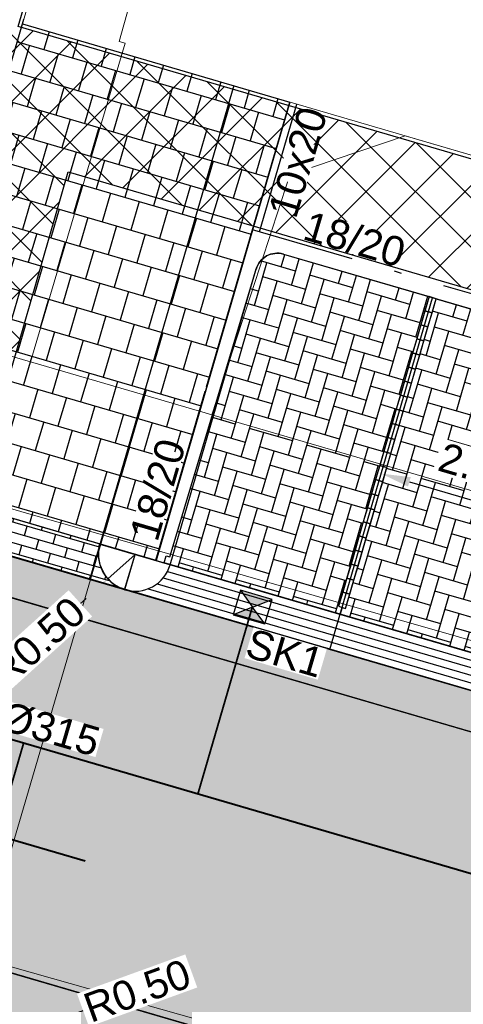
# Model space of a CAD drawing. Header units: metres. Extents: x 252743 to 254903, y 592696 to 593766.
# Tile 83 of 174: x 253868 to 253874, y 592933 to 592946. Entities that reach past the tile are written whole.
import ezdxf
from ezdxf.lldxf.tags import DXFTag

# ---------------------------------------------------------------- set-up
doc = ezdxf.new("R2010")
doc.units = ezdxf.units.M
doc.set_wipeout_variables(frame=1)
for name, pattern in [('ACAD_ISO11W100', [33, 12, -3, 12, -3, 0, -3]), ('CENTER', [50.8, 31.75, -6.35, 6.35, -6.35]), ('DASHED', [19.05, 12.7, -6.35]), ('HIDDEN', [9.525, 6.35, -3.175]), ('IMPORT-GR-PLANTSOEN-SO', [0]), ('IMPORT-KG-KADASTRAAL-SO _2_', [0]), ('IMPORT-KG-PERCEEL-SO _2_', [0])]:
    doc.linetypes.add(name, pattern=pattern)
for name, color, linetype, lineweight in [('132034000_dwg', 8, 'Continuous', 5), ('B-BH-GR-BEPLANTING_CULTUUR_BODEMBEDEKKER-G', 250, 'Continuous', 18), ('B-BH-GR-BEPLANTING_CULTUUR_BOSPLANTSOEN-G', 250, 'IMPORT-GR-PLANTSOEN-SO', 18), ('B-BH-KG-GRENS_KADASTRAAL-G', 250, 'IMPORT-KG-KADASTRAAL-SO _2_', 18), ('B-BH-KG-GRENS_PERCEEL-G', 250, 'IMPORT-KG-PERCEEL-SO _2_', 18), ('B-BH-VH-OPENVERHARDING-G', 250, 'Continuous', 18), ('N-RI-DWA-PVC', 12, 'CENTER', 40), ('N-RI-HWA-PVC', 150, 'ACAD_ISO11W100', 40), ('N-RI-HWA-PVC125 KOLKAANSLUITING', 140, 'HIDDEN', 35)]:
    doc.layers.add(name, color=color, linetype=linetype, lineweight=lineweight)
doc.layers.add('ALGEMEEN HULP', color=6, linetype='Continuous', plot=False)
for name, color, linetype in [('ALGEMEEN LEGENDA 200', 7, 'Continuous'), ('N-GR-ARC-GROENVOORZIENING-N', 82, 'Continuous'), ('N-RI-KOLK-STRAATKOLK', 7, 'Continuous'), ('N-RI-KOLK-TROTTOIRKOLK-TRK', 7, 'Continuous'), ('N-RI-TEKST 200', 7, 'Continuous'), ('N-WB-ARC-BETONSTEEN KF', 253, 'Continuous'), ('N-WB-ARC-BETONTEGEL 30X30', 8, 'Continuous'), ('N-WB-ARC-KLINKER DF', 24, 'Continuous'), ('N-WB-ARC-SBS-KF-ROODBRUIN-PARKEREN', 24, 'Continuous'), ('N-WB-ARC-SBS-KF-ROODBRUIN-RIJBAAN', 24, 'Continuous'), ('N-WB-BAND OPSLUITBAND 10x20', 7, 'DASHED'), ('N-WB-BAND TEKST 200', 7, 'Continuous'), ('N-WB-BAND TROTTOIRBAND 18 20', 7, 'ACAD_ISO11W100'), ('N-WB-BOCHTSTRAAL', 7, 'Continuous'), ('N-WB-KANTVERHARDING', 2, 'Continuous'), ('N-WB-MAATVOERING-VERHARDINGEN', 7, 'Continuous'), ('N-WB-MATERIAALGRENS', 1, 'Continuous'), ('N-WB-MOLGOOT GEBAKKEN DF', 8, 'Continuous')]:
    doc.layers.add(name, color=color, linetype=linetype)
doc.layers.add('B-WE-KG-GRENS_PERCEEL-G', color=7, linetype='KG-PERCEEL-SO', lineweight=18, true_color=0x00a6ff)
doc.layers.get('0').freeze()
doc.styles.add('N_STANDARD 200', font='arial.ttf', dxfattribs={"height": 0.4})
doc.styles.get("Standard").update_dxf_attribs({"font": 'simplex.shx'})
tags = doc.linetypes.add('KG-PERCEEL-SO', pattern='A,5.5,-2,["P",Standard,S=1.8,R=0,X=-0.5,Y=-0.9],-2,5.5,-2,[5,NLCS.SHX,S=0.75,R=0,X=0,Y=0],-2', length=19).pattern_tags.tags
tags[6] = DXFTag(74, 10)
doc.dimstyles.new('N_DIMENSION 200', dxfattribs={"dimtxt": 0.4, "dimasz": 0.4, "dimexe": 0.125, "dimexo": 0.125, "dimgap": 0.25, "dimtad": 1, "dimzin": 3, "dimdsep": 46, "dimtxsty": 'N_STANDARD 200', "dimcen": 0, "dimazin": 3, "dimtfac": 1, "dimtix": 1, "dimtmove": 2, "dimatfit": 3, "dimfxl": 0.125, "dimfxlon": 1, "dimtfill": 1, "dimtolj": 1, "dimtzin": 0, "dimarcsym": 0})
pattern_1 = [(73.72, (0, 0), (-0.13005114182, 0.037980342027), []), (163.72, (0, 0), (-0.187014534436, -0.15707198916), [0.1354836, -0.1354836])]

# ---------------------------------------------------------------- blocks, each defined once
blk = doc.blocks.new('*D464')
at = {"layer": 'Defpoints', "color": 0, "transparency": 16777216}
for p in [(253872.834, 592939.902), (253875.234, 592939.201), (253875.234, 592939.201)]:
    blk.add_point(p, dxfattribs=at)
at = {"layer": 'N-WB-MAATVOERING-VERHARDINGEN', "color": 0, "lineweight": -2, "transparency": 16777216}
for p, q in [((253872.834, 592939.902), (253872.869, 592940.022)), ((253873.218, 592939.79), (253874.85, 592939.313)), ((253875.234, 592939.201), (253875.269, 592939.321))]:
    blk.add_line(p, q, dxfattribs=at)
at = {"layer": 'N-WB-MAATVOERING-VERHARDINGEN', "color": 0, "transparency": 16777216}
for points in [[(253873.237, 592939.854), (253873.199, 592939.726), (253872.834, 592939.902)], [(253874.869, 592939.377), (253874.831, 592939.249), (253875.234, 592939.201)]]:
    blk.add_solid(points, dxfattribs=at)
at = {"layer": 'N-WB-MAATVOERING-VERHARDINGEN', "color": 0, "transparency": 16777216, "insert": (253874.161, 592939.987), "char_height": 0.4, "attachment_point": 5, "rotation": 343.716, "style": 'N_STANDARD 200', "bg_fill": 3, "box_fill_scale": 1.1, "bg_fill_color": 256, "bg_fill_true_color": 13158600, "bg_fill_transparency": 0}
blk.add_mtext('\\A1;2.50', dxfattribs=at)
blk = doc.blocks.new('*D538')
at = {"layer": 'Defpoints', "color": 0, "transparency": 16777216}
for p in [(253868.041, 592932.317), (253867.571, 592932.146)]:
    blk.add_point(p, dxfattribs=at)
at = {"layer": 'N-WB-BOCHTSTRAAL', "color": 0, "lineweight": -2, "transparency": 16777216}
for p, q in [((253868.417, 592932.453), (253868.793, 592932.589)), ((253867.571, 592932.146), (253868.041, 592932.317))]:
    blk.add_line(p, q, dxfattribs=at)
at = {"layer": 'N-WB-BOCHTSTRAAL', "color": 0, "transparency": 16777216}
blk.add_solid([(253868.394, 592932.516), (253868.439, 592932.39), (253868.041, 592932.317)], dxfattribs=at)
at = {"layer": 'N-WB-BOCHTSTRAAL', "color": 0, "transparency": 16777216, "insert": (253869.505, 592932.848), "char_height": 0.4, "attachment_point": 5, "rotation": 19.9361, "style": 'N_STANDARD 200', "bg_fill": 3, "box_fill_scale": 1.1, "bg_fill_color": 256, "bg_fill_true_color": 13158600, "bg_fill_transparency": 0}
blk.add_mtext('\\A1;R0.50', dxfattribs=at)
blk = doc.blocks.new('STRAATKOLK STR3545')
h = blk.add_hatch(color=256)
h.dxf.hatch_style = 1
h.paths.add_polyline_path([(0, 0.35), (0.225, 0.175), (0.45, 0.35)])
h = blk.add_hatch(color=256)
h.dxf.hatch_style = 1
h.paths.add_polyline_path([(0.225, 0.175), (0, 0), (0.45, 0)])
for points in [[(0, 0.35), (0.225, 0.175), (0.45, 0.35)], [(0, 0.35), (0, 0), (0.45, 0), (0.45, 0.35)], [(0.225, 0.175), (0, 0), (0.45, 0)]]:
    blk.add_lwpolyline(points, close=True)
at = {"style": 'N_STANDARD 200'}
blk.add_attdef('STRAATKOLK', (0.297, -0.502), '', height=0.4, dxfattribs=at)
at = {"color": 7, "true_color": 0xffffff}
blk.add_wipeout([(0.316, -0.088), (1.358, -0.088), (1.358, -0.525), (0.316, -0.525)], dxfattribs=at)
blk = doc.blocks.new('TROTTOIRKOLK TRK2020')
h = blk.add_hatch(color=256)
h.dxf.hatch_style = 1
h.paths.add_polyline_path([(0, 0), (0.45, 0.45), (0.45, 0)])
for points in [[(0, 0.45), (0.45, 0.45), (0.45, 0), (0, 0)], [(0, 0), (0.45, 0.45), (0.45, 0)]]:
    blk.add_lwpolyline(points, close=True)
at = {"color": 7, "true_color": 0xffffff}
blk.add_wipeout([(0.316, -0.088), (1.558, -0.088), (1.558, -0.525), (0.316, -0.525)], dxfattribs=at)
at = {"style": 'N_STANDARD 200'}
blk.add_attdef('TROTTOIRKOLK', (0.316, -0.505), '', height=0.4, dxfattribs=at)
blk = doc.blocks.new('132034000_dwg_GWW-CAD Brk tekening 12A-1381409-Plot dakaanzicht')
at = {"layer": 'B-BH-KG-GRENS_KADASTRAAL-G', "color": 253, "linetype": 'Continuous', "lineweight": 9, "flags": 128}
blk.add_lwpolyline([(253904095, 592982546), (253904700, 592984693), (253881327, 592991426), (253867942, 592946035), (253891423, 592939167), (253892264, 592941390), (253892949, 592943755)], dxfattribs=at)
at = {"layer": 'B-BH-KG-GRENS_PERCEEL-G', "color": 253, "linetype": 'Continuous', "lineweight": 9, "flags": 128}
blk.add_lwpolyline([(253892949, 592943755), (253892264, 592941390), (253891423, 592939167), (253867942, 592946035), (253881327, 592991426), (253904700, 592984693), (253904095, 592982546)], dxfattribs=at)
blk = doc.blocks.new('132034000_dwg_GWW-CAD Bgt tekening 12A-1381416-Plot dakaanzicht')
at = {"layer": 'B-BH-GR-BEPLANTING_CULTUUR_BODEMBEDEKKER-G', "color": 253, "lineweight": 9, "flags": 128}
blk.add_lwpolyline([(253873160, 592944509), (253891448, 592939160), (253891388, 592938995), (253891218, 592938666), (253891023, 592938350), (253890806, 592938049), (253890567, 592937766), (253890307, 592937500), (253890029, 592937255), (253889733, 592937031), (253889422, 592936830), (253889096, 592936652), (253888758, 592936499), (253888410, 592936372), (253888053, 592936270), (253887690, 592936195), (253887322, 592936148), (253886952, 592936127), (253886581, 592936134), (253885846, 592936231), (253870525, 592940706), (253871588, 592943976)], close=True, dxfattribs=at)
at = {"layer": 'B-BH-GR-BEPLANTING_CULTUUR_BOSPLANTSOEN-G', "color": 253, "linetype": 'Continuous', "lineweight": 9, "flags": 128}
blk.add_lwpolyline([(253870246, 592951373), (253869858, 592949471), (253870255, 592949352), (253869258, 592945795), (253869341, 592945773), (253868048, 592941429), (253860552, 592943619), (253861868, 592948122), (253862676, 592950887), (253865159, 592952020)], dxfattribs=at)
at = {"layer": 'B-BH-VH-OPENVERHARDING-G', "color": 253, "lineweight": 9, "flags": 128}
for points in [[(253895886, 592925221), (253867347, 592933297), (253869044, 592939061), (253885354, 592934394), (253886402, 592934182), (253886936, 592934138), (253887471, 592934136), (253888005, 592934176), (253888533, 592934258), (253889054, 592934381), (253889564, 592934545), (253890059, 592934748), (253890537, 592934989), (253890994, 592935267), (253891428, 592935580), (253891837, 592935926), (253892216, 592936303), (253892566, 592936709), (253892882, 592937141), (253893163, 592937596), (253893408, 592938072), (253893615, 592938566), (253893782, 592939074), (253909158, 592992072)], [(253885354, 592934394), (253869044, 592939061), (253869607, 592940974), (253870432, 592940733), (253870525, 592940706), (253885846, 592936231)], [(253900116, 592921723), (253897398, 592922501), (253894899, 592923217), (253891342, 592924235), (253889323, 592924813), (253885237, 592925983), (253883074, 592926603), (253879325, 592927676), (253877594, 592928172), (253873508, 592929341), (253872259, 592929699), (253867548, 592931048), (253866752, 592931276), (253867347, 592933297), (253895886, 592925221), (253910847, 592976479), (253911058, 592976714), (253911405, 592977036), (253911784, 592977319), (253912191, 592977559), (253912623, 592977754), (253913072, 592977902), (253913535, 592978000), (253897761, 592924287)]]:
    blk.add_lwpolyline(points, dxfattribs=at)
for points in [[(253838468, 592947762), (253851404, 592944109), (253857700, 592942307), (253869044, 592939061), (253867347, 592933297), (253806379, 592950549), (253807958, 592956117), (253825975, 592951152), (253828252, 592950646), (253833362, 592949203), (253834137, 592948984), (253837864, 592947932)], [(253860552, 592943619), (253868048, 592941429), (253869607, 592940974), (253869044, 592939061), (253857700, 592942307), (253858293, 592944290)]]:
    blk.add_lwpolyline(points, close=True, dxfattribs=at)
blk = doc.blocks.new('132034000_dwg-1357416-Plot dakaanzicht')
for name in ['132034000_dwg_GWW-CAD Brk tekening 12A-1381409-Plot dakaanzicht', '132034000_dwg_GWW-CAD Bgt tekening 12A-1381416-Plot dakaanzicht']:
    blk.add_blockref(name, (0, 0))
blk = doc.blocks.new('*D1209')
at = {"layer": 'ALGEMEEN LEGENDA 200', "color": 0, "lineweight": -2, "transparency": 16777216}
for p, q in [((253869.476, 592938.801), (253869.104, 592938.466)), ((253868.807, 592938.199), (253868.51, 592937.931))]:
    blk.add_line(p, q, dxfattribs=at)
at = {"layer": 'Defpoints', "color": 0, "transparency": 16777216}
for p in [(253869.476, 592938.801), (253869.104, 592938.466)]:
    blk.add_point(p, dxfattribs=at)
at = {"layer": 'ALGEMEEN LEGENDA 200', "color": 0, "transparency": 16777216, "insert": (253868.148, 592937.605), "char_height": 0.4, "attachment_point": 5, "rotation": 42.0023, "style": 'N_STANDARD 200', "bg_fill": 3, "box_fill_scale": 1.1, "bg_fill_color": 256, "bg_fill_true_color": 13158600, "bg_fill_transparency": 0}
blk.add_mtext('\\A1;R0.50', dxfattribs=at)
at = {"layer": 'ALGEMEEN LEGENDA 200', "color": 0, "transparency": 16777216}
blk.add_solid([(253868.762, 592938.248), (253868.851, 592938.149), (253869.104, 592938.466)], dxfattribs=at)

msp = doc.modelspace()

# ---------------------------------------------------------------- hatches: boundary and pattern name
at = {"layer": 'N-GR-ARC-GROENVOORZIENING-N'}
h = msp.add_hatch(dxfattribs=at)
h.set_pattern_fill('ANSI37', color=256, scale=0.15)
edge = h.paths.add_edge_path()
edge.add_line((253877.587, 593001.523), (253860.253, 592942.307))
edge.add_line((253860.253, 592942.307), (253867.456, 592940.183))
edge.add_line((253867.456, 592940.183), (253868.564, 592944.017))
edge.add_line((253868.564, 592944.017), (253885.854, 592938.966))
edge.add_line((253885.854, 592938.966), (253884.972, 592935.979))
edge.add_line((253884.972, 592935.979), (253887.509, 592935.253))
edge.add_arc((253888.246, 592938.005), 2.849, 255.0082, 341.3177)
edge.add_line((253890.944, 592937.092), (253891.527, 592939.078))
edge.add_line((253891.527, 592939.078), (253891.408, 592939.123))
edge.add_line((253891.408, 592939.123), (253867.88, 592946.001))
edge.add_line((253867.88, 592946.001), (253881.293, 592991.488))
edge.add_line((253881.293, 592991.488), (253904.714, 592984.741))
edge.add_line((253904.714, 592984.741), (253904.919, 592984.681))
edge.add_line((253904.919, 592984.681), (253907.31, 592992.824))
edge.add_line((253907.31, 592992.824), (253877.587, 593001.523))
at = {"layer": 'N-WB-ARC-BETONTEGEL 30X30'}
h = msp.add_hatch(dxfattribs=at)
h.set_pattern_fill('AR-B88', color=256, scale=0.002, angle=73.7, style=0)
h.set_pattern_definition([(73.7, (0.19195, -0.0562), (-0.39006487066, 0.1140629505), []), (163.7, (0.19195, -0.05618), (-0.44709634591, -0.080969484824), [0.4064, -0.4064])])
edge = h.paths.add_edge_path()
edge.add_line((253879.522, 593008.678), (253860.059, 592942.183))
edge.add_line((253860.059, 592942.183), (253866.286, 592940.365))
edge.add_line((253866.286, 592940.365), (253866.117, 592939.789))
edge.add_line((253866.117, 592939.789), (253865.643, 592939.939))
edge.add_line((253865.643, 592939.939), (253865.556, 592939.65))
edge.add_line((253865.556, 592939.65), (253859.903, 592941.292))
edge.add_line((253859.903, 592941.292), (253860.073, 592941.867))
edge.add_line((253860.073, 592941.867), (253858.153, 592942.427))
edge.add_line((253858.153, 592942.427), (253857.982, 592941.849))
edge.add_line((253857.982, 592941.849), (253854.382, 592942.903))
edge.add_line((253854.382, 592942.903), (253854.468, 592943.188))
edge.add_line((253854.468, 592943.188), (253854.175, 592943.276))
edge.add_line((253854.175, 592943.276), (253854.346, 592943.849))
edge.add_line((253854.346, 592943.849), (253858.233, 592942.714))
edge.add_line((253858.233, 592942.714), (253858.33, 592942.685))
edge.add_line((253858.33, 592942.685), (253875.726, 593002.124))
edge.add_line((253875.726, 593002.124), (253876.298, 593001.955))
edge.add_line((253876.298, 593001.955), (253876.865, 593003.873))
edge.add_line((253876.865, 593003.873), (253876.289, 593004.043))
edge.add_line((253876.289, 593004.043), (253876.887, 593006.084))
edge.add_arc((253880.533, 593005.015), 3.8, 105.4445, 163.6613, ccw=False)
h = msp.add_hatch(dxfattribs=at)
h.set_pattern_fill('AR-B88', color=256, scale=0.002, angle=163.7, style=0)
h.set_pattern_definition([(163.7, (253944.78337, 592970.7248), (-0.114063, -0.3900649), []), (253.7, (253944.78337, 592970.72481), (0.0809695, -0.44709635), [0.4064, -0.4064])])
h.paths.add_polyline_path([(253867.942, 592946.035), (253871.587, 592944.969), (253869.762, 592938.716), (253866.117, 592939.787)])
at = {"layer": 'N-WB-ARC-KLINKER DF'}
h = msp.add_hatch(dxfattribs=at)
h.set_pattern_fill('AR-BRSTD', color=256, scale=0.002, angle=344, style=0)
h.set_pattern_definition([(344, (32.71913, -9.55932), (0.03734434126, 0.130235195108), []), (74, (32.71913, -9.55932), (-0.157984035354, 0.18624470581), [0.1354836, -0.1354836])])
edge = h.paths.add_edge_path()
edge.add_line((253866.122, 592939.787), (253868.997, 592938.945))
edge.add_arc((253869.477, 592938.804), 0.5, 163.6222, 249.8762)
edge.add_line((253869.305, 592938.335), (253865.499, 592939.446))
edge.add_arc((253865.638, 592939.931), 0.505, 254.048, 343.4032)
at = {"layer": 'N-WB-ARC-SBS-KF-ROODBRUIN-PARKEREN'}
h = msp.add_hatch(dxfattribs=at)
h.set_pattern_fill('AR-HBONE', color=256, scale=0.002, angle=28.72)
edge = h.paths.add_edge_path()
edge.add_line((253871.5, 592942.896), (253873.487, 592942.316))
edge.add_line((253873.487, 592942.316), (253872.253, 592938.092))
edge.add_line((253872.253, 592938.092), (253872.301, 592938.078))
edge.add_line((253872.301, 592938.078), (253872.274, 592937.984))
edge.add_line((253872.274, 592937.984), (253869.874, 592938.684))
edge.add_line((253869.874, 592938.684), (253869.902, 592938.779))
edge.add_line((253869.902, 592938.779), (253869.949, 592938.765))
edge.add_line((253869.949, 592938.765), (253871.127, 592942.692))
edge.add_arc((253871.415, 592942.608), 0.3, 73.716, 163.716, ccw=False)
h = msp.add_hatch(dxfattribs=at)
h.set_pattern_fill('AR-HBONE', color=256, scale=0.002, angle=28.72)
h.paths.add_polyline_path([(253873.583, 592942.287), (253875.887, 592941.614), (253874.653, 592937.391), (253874.701, 592937.377), (253874.673, 592937.283), (253872.274, 592937.983), (253872.301, 592938.078), (253872.349, 592938.064)])
at = {"layer": 'N-WB-ARC-SBS-KF-ROODBRUIN-RIJBAAN'}
h = msp.add_hatch(dxfattribs=at)
h.set_pattern_fill('AR-BRSTD', color=256, scale=0.002, angle=73.72)
h.set_pattern_definition(pattern_1)
edge = h.paths.add_edge_path()
edge.add_arc((253807.754, 592955.794), 0.501, 73.7384, 168.2158)
edge.add_line((253807.264, 592955.897), (253886.691, 592932.695))
edge.add_line((253886.691, 592932.695), (253886.843, 592933.213))
edge.add_line((253886.843, 592933.213), (253807.894, 592956.275))
h = msp.add_hatch(dxfattribs=at)
h.set_pattern_fill('AR-HBONE', color=256, scale=0.002, angle=163.72)
edge = h.paths.add_edge_path()
edge.add_line((253807.955, 592955.695), (253820.414, 592952.055))
edge.add_line((253820.414, 592952.055), (253833.68, 592948.18))
edge.add_line((253833.68, 592948.18), (253852.875, 592942.573))
edge.add_line((253852.875, 592942.573), (253867.182, 592938.386))
edge.add_line((253867.182, 592938.386), (253884.282, 592933.398))
edge.add_line((253884.282, 592933.398), (253886.691, 592932.695))
edge.add_line((253886.691, 592932.695), (253886.841, 592933.213))
edge.add_arc((253888.244, 592938.012), 5, 253.7016, 298.6713)
edge.add_line((253890.643, 592933.625), (253895.336, 592925.044))
edge.add_line((253895.336, 592925.044), (253867.91, 592933.055))
edge.add_line((253867.91, 592933.055), (253861.191, 592935.018))
edge.add_line((253861.191, 592935.018), (253846.826, 592939.214))
edge.add_line((253846.826, 592939.214), (253831.771, 592943.612))
edge.add_line((253831.771, 592943.612), (253813.523, 592948.943))
edge.add_line((253813.523, 592948.943), (253806.363, 592951.034))
edge.add_line((253806.363, 592951.034), (253805.884, 592951.174))
edge.add_line((253805.884, 592951.174), (253807.264, 592955.897))
edge.add_line((253807.264, 592955.897), (253807.955, 592955.695))
h = msp.add_hatch(dxfattribs=at)
h.set_pattern_fill('AR-BRSTD', color=256, scale=0.002, angle=73.72)
h.set_pattern_definition(pattern_1)
edge = h.paths.add_edge_path()
edge.add_arc((253806.354, 592950.998), 0.502, 159.4356, 253.5911, ccw=False)
edge.add_line((253805.884, 592951.174), (253895.335, 592925.045))
edge.add_line((253895.335, 592925.045), (253895.184, 592924.527))
edge.add_line((253895.184, 592924.527), (253806.212, 592950.516))

# ---------------------------------------------------------------- linework, layer by layer
at = {"layer": 'ALGEMEEN HULP'}
for p, q in [((253820.565, 592952.574), (253884.614, 592933.865)), ((253870.822, 592945.194), (253868.857, 592938.468))]:
    msp.add_line(p, q, dxfattribs=at)
at = {"layer": 'B-WE-KG-GRENS_PERCEEL-G', "ltscale": 0.5}
msp.add_lwpolyline([(253900.747, 592970.726), (253900.089, 592968.749), (253899.035, 592964.914), (253898.494, 592962.912), (253897.384, 592958.978), (253896.745, 592957.052), (253895.694, 592953.175), (253895.094, 592951.265), (253893.977, 592947.298), (253893.407, 592945.333), (253892.264, 592941.39), (253891.423, 592939.167), (253867.942, 592946.035), (253881.327, 592991.426), (253904.7, 592984.693), (253903.527, 592980.533), (253902.49, 592976.577), (253901.838, 592974.581)], close=True, dxfattribs=at)
at = {"layer": 'N-GR-ARC-GROENVOORZIENING-N'}
msp.add_lwpolyline([(253877.587, 593001.523), (253860.253, 592942.307), (253867.456, 592940.183), (253868.564, 592944.017), (253885.854, 592938.966), (253884.972, 592935.979), (253887.509, 592935.253, 0.395471), (253890.944, 592937.092), (253891.527, 592939.078), (253891.408, 592939.123), (253867.88, 592946.001), (253881.293, 592991.488), (253904.714, 592984.741), (253904.919, 592984.681), (253907.31, 592992.824)], format="xyb", close=True, dxfattribs=at)
at = {"layer": 'N-RI-HWA-PVC'}
msp.add_line((253893.309, 592928.823), (253807.463, 592953.878), dxfattribs=at)
at = {"layer": 'N-RI-HWA-PVC125 KOLKAANSLUITING'}
for p, q in [((253870.334, 592935.529), (253871.08, 592938.088)), ((253866.947, 592932.774), (253867.954, 592936.223))]:
    msp.add_line(p, q, dxfattribs=at)
at = {"layer": 'N-WB-ARC-BETONSTEEN KF'}
for points in [[(253873.527, 592942.095), (253873.583, 592942.287), (253873.487, 592942.316), (253873.431, 592942.124)], [(253873.471, 592941.904), (253873.527, 592942.095), (253873.431, 592942.124), (253873.375, 592941.932)], [(253873.415, 592941.712), (253873.471, 592941.904), (253873.375, 592941.932), (253873.319, 592941.74)], [(253873.359, 592941.52), (253873.415, 592941.712), (253873.319, 592941.74), (253873.263, 592941.548)], [(253873.303, 592941.328), (253873.359, 592941.52), (253873.263, 592941.548), (253873.207, 592941.356)], [(253873.247, 592941.136), (253873.303, 592941.328), (253873.207, 592941.356), (253873.151, 592941.164)], [(253873.191, 592940.944), (253873.247, 592941.136), (253873.151, 592941.164), (253873.095, 592940.972)], [(253873.135, 592940.752), (253873.191, 592940.944), (253873.095, 592940.972), (253873.039, 592940.78)], [(253873.078, 592940.56), (253873.135, 592940.752), (253873.039, 592940.78), (253872.983, 592940.588)], [(253873.022, 592940.368), (253873.078, 592940.56), (253872.983, 592940.588), (253872.926, 592940.396)], [(253872.966, 592940.176), (253873.022, 592940.368), (253872.926, 592940.396), (253872.87, 592940.204)], [(253872.91, 592939.984), (253872.966, 592940.176), (253872.87, 592940.204), (253872.814, 592940.012)], [(253872.854, 592939.792), (253872.91, 592939.984), (253872.814, 592940.012), (253872.758, 592939.82)], [(253872.798, 592939.6), (253872.854, 592939.792), (253872.758, 592939.82), (253872.702, 592939.628)], [(253872.742, 592939.408), (253872.798, 592939.6), (253872.702, 592939.628), (253872.646, 592939.436)], [(253872.686, 592939.216), (253872.742, 592939.408), (253872.646, 592939.436), (253872.59, 592939.244)], [(253872.63, 592939.024), (253872.686, 592939.216), (253872.59, 592939.244), (253872.534, 592939.052)], [(253872.574, 592938.832), (253872.63, 592939.024), (253872.534, 592939.052), (253872.478, 592938.86)], [(253872.518, 592938.64), (253872.574, 592938.832), (253872.478, 592938.86), (253872.422, 592938.668)], [(253872.461, 592938.448), (253872.518, 592938.64), (253872.422, 592938.668), (253872.365, 592938.476)], [(253872.405, 592938.256), (253872.461, 592938.448), (253872.365, 592938.476), (253872.309, 592938.284)], [(253872.349, 592938.064), (253872.405, 592938.256), (253872.309, 592938.284), (253872.253, 592938.092)]]:
    msp.add_lwpolyline(points, close=True, dxfattribs=at)
at = {"layer": 'N-WB-ARC-BETONTEGEL 30X30'}
msp.add_lwpolyline([(253867.942, 592946.035), (253871.587, 592944.969), (253869.762, 592938.716), (253866.117, 592939.787)], close=True, dxfattribs=at)
at = {"layer": 'N-WB-ARC-KLINKER DF'}
msp.add_lwpolyline([(253866.122, 592939.787), (253868.997, 592938.945, 0.395191), (253869.305, 592938.335), (253865.499, 592939.446, 0.410921)], format="xyb", close=True, dxfattribs=at)
at = {"layer": 'N-WB-ARC-SBS-KF-ROODBRUIN-PARKEREN'}
for points in [[(253807.894, 592956.275, 0.437291), (253807.264, 592955.897), (253886.691, 592932.695), (253886.843, 592933.213)], [(253807.955, 592955.695), (253820.414, 592952.055), (253833.68, 592948.18), (253852.875, 592942.573), (253867.182, 592938.386), (253884.282, 592933.398), (253886.691, 592932.695), (253886.841, 592933.213, 0.198775), (253890.643, 592933.625), (253895.336, 592925.044), (253867.91, 592933.055), (253861.191, 592935.018), (253846.826, 592939.214), (253831.771, 592943.612), (253813.523, 592948.943), (253806.363, 592951.034), (253805.884, 592951.174), (253807.264, 592955.897)], [(253806.212, 592950.516, -0.435619), (253805.884, 592951.174), (253895.335, 592925.045), (253895.184, 592924.527)], [(253871.5, 592942.896), (253873.487, 592942.316), (253872.253, 592938.092), (253872.301, 592938.078), (253872.274, 592937.984), (253869.874, 592938.684), (253869.902, 592938.779), (253869.949, 592938.765), (253871.127, 592942.692, -0.414214)]]:
    msp.add_lwpolyline(points, format="xyb", close=True, dxfattribs=at)
msp.add_lwpolyline([(253873.583, 592942.287), (253875.887, 592941.614), (253874.653, 592937.391), (253874.701, 592937.377), (253874.673, 592937.283), (253872.274, 592937.983), (253872.301, 592938.078), (253872.349, 592938.064)], close=True, dxfattribs=at)
at = {"layer": 'N-WB-BAND OPSLUITBAND 10x20', "ltscale": 0.4}
msp.add_line((253871.173, 592943.2), (253871.683, 592944.941), dxfattribs=at)
at = {"layer": 'N-WB-BAND TROTTOIRBAND 18 20', "ltscale": 0.2}
for p, q in [((253871.076, 592943.228), (253869.761, 592938.724)), ((253885.302, 592939.074), (253871.077, 592943.228)), ((253869.76, 592938.721), (253870.936, 592942.748)), ((253868.995, 592938.94), (253869.477, 592938.799)), ((253869.333, 592938.319), (253869.477, 592938.799))]:
    msp.add_line(p, q, dxfattribs=at)
at = {"layer": 'N-WB-BAND TROTTOIRBAND 18 20'}
for p in [(253869.336, 592938.321), (253869.954, 592938.656)]:
    msp.add_line(p, (253869.477, 592938.799), dxfattribs=at)
at = {"layer": 'N-WB-KANTVERHARDING'}
for p, q in [((253869.356, 592932.633), (253806.363, 592951.034)), ((253866.111, 592939.766), (253867.958, 592946.103)), ((253870.449, 592941.088), (253871.587, 592944.969)), ((253871.5, 592942.896), (253885.245, 592938.881)), ((253867.334, 592938.904), (253884.888, 592933.784))]:
    msp.add_line(p, q, dxfattribs=at)
for points in [[(253869.296, 592945.623), (253869.299, 592945.631)], [(253869.955, 592938.657), (253871.128, 592942.694)], [(253872.133, 592937.502), (253873.535, 592942.302)]]:
    msp.add_lwpolyline(points, dxfattribs=at)
for centre, radius, start, end in [((253871.415, 592942.608), 0.3, 73.716, 163.716), ((253869.476, 592938.801), 0.5, 163.9378, 253.9418), ((253869.475, 592938.798), 0.5, 253.6222, 343.6261)]:
    msp.add_arc(centre, radius, start, end, dxfattribs=at)
at = {"layer": 'N-WB-MATERIAALGRENS'}
msp.add_line((253868.995, 592938.94), (253884.274, 592934.483), dxfattribs=at)
at = {"layer": 'N-WB-MOLGOOT GEBAKKEN DF'}
for p, q in [((253869.448, 592938.704), (253869.449, 592938.704)), ((253869.391, 592938.512), (253869.392, 592938.512)), ((253869.419, 592938.608), (253869.421, 592938.608)), ((253869.918, 592938.567), (253884.255, 592934.384)), ((253869.362, 592938.416), (253869.364, 592938.416)), ((253869.777, 592938.4), (253884.287, 592934.166)), ((253869.86, 592938.48), (253884.258, 592934.279)), ((253869.654, 592938.331), (253884.356, 592934.042))]:
    msp.add_line(p, q, dxfattribs=at)

# ---------------------------------------------------------------- block references
at = {"layer": '132034000_dwg', "color": 253, "lineweight": 9, "xscale": 0.001, "yscale": 0.001, "zscale": 0.001}
msp.add_blockref('132034000_dwg-1357416-Plot dakaanzicht', (0, 0), dxfattribs=at)

# ---------------------------------------------------------------- next in the draw order: texts
at = {"layer": 'N-RI-TEKST 200', "insert": (253867.635, 592936.399), "char_height": 0.4, "width": 2.7, "attachment_point": 8, "rotation": 343.7454, "style": 'N_STANDARD 200', "bg_fill": 3, "box_fill_scale": 1, "bg_fill_color": 256, "bg_fill_transparency": 0}
msp.add_mtext('PVC Ø315', dxfattribs=at)
at = {"layer": 'N-WB-BAND TEKST 200', "char_height": 0.4, "width": 1.11436, "attachment_point": 8, "style": 'N_STANDARD 200', "bg_fill": 3, "box_fill_scale": 1, "bg_fill_color": 256, "bg_fill_transparency": 0}
for insert, rotation in [((253872.413, 592942.902), 343.6107), ((253869.981, 592939.626), 73.6615)]:
    msp.add_mtext('{\\C7;18/20}', dxfattribs=dict(at, insert=insert, rotation=rotation))

# ---------------------------------------------------------------- next in the draw order: dimensions: what is measured, and where the dimension line sits
at = {"layer": 'N-WB-BOCHTSTRAAL'}
dim = msp.add_radius_dim(center=(253867.571, 592932.146), mpoint=(253868.041, 592932.317), dimstyle='N_DIMENSION 200', override={"dimfxl": 0.0125}, dxfattribs=at)
dim.commit()
dim.dimension.update_dxf_attribs({"geometry": '*D538', "text_midpoint": (253869.505, 592932.848), "dimtype": 164})

# ---------------------------------------------------------------- next in the draw order: texts
at = {"layer": 'N-WB-BAND TEKST 200', "insert": (253871.892, 592944.091), "char_height": 0.4, "width": 0.58497, "attachment_point": 8, "rotation": 73.3659, "style": 'N_STANDARD 200', "bg_fill": 3, "box_fill_scale": 1, "bg_fill_color": 256, "bg_fill_transparency": 0}
msp.add_mtext('10x20', dxfattribs=at)

# ---------------------------------------------------------------- next in the draw order: dimensions: what is measured, and where the dimension line sits
at = {"layer": 'ALGEMEEN LEGENDA 200'}
dim = msp.add_radius_dim(center=(253869.476, 592938.801), mpoint=(253869.104, 592938.466), dimstyle='N_DIMENSION 200', override={"dimfxl": 0.0125}, dxfattribs=at)
dim.commit()
dim.dimension.update_dxf_attribs({"geometry": '*D1209', "text_midpoint": (253868.148, 592937.605), "dimtype": 164})

# ---------------------------------------------------------------- next in the draw order: linework, layer by layer
at = {"layer": 'N-RI-DWA-PVC'}
msp.add_line((253838.319, 592943.529), (253894.296, 592927.167), dxfattribs=at)

# ---------------------------------------------------------------- next in the draw order: block references
at = {"layer": 'N-RI-KOLK-STRAATKOLK', "rotation": 343.6332995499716}
msp.add_blockref('STRAATKOLK STR3545', (253870.814, 592937.978), dxfattribs=at).add_auto_attribs({'STRAATKOLK': 'SK1'})
at = {"layer": 'N-RI-KOLK-TROTTOIRKOLK-TRK', "rotation": 343.6080425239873}
msp.add_blockref('TROTTOIRKOLK TRK2020', (253866.604, 592932.406), dxfattribs=at).add_auto_attribs({'TROTTOIRKOLK': 'TRK'})

# ---------------------------------------------------------------- next in the draw order: dimensions: what is measured, and where the dimension line sits
at = {"layer": 'N-WB-MAATVOERING-VERHARDINGEN'}
dim = msp.add_aligned_dim(p1=(253872.834, 592939.902), p2=(253875.234, 592939.201), distance=0, dimstyle='N_DIMENSION 200', override={"dimfxl": 0.0125}, dxfattribs=at)
dim.commit()
dim.dimension.update_dxf_attribs({"geometry": '*D464', "text_midpoint": (253874.161, 592939.987)})

doc.saveas('drawing.dxf')
